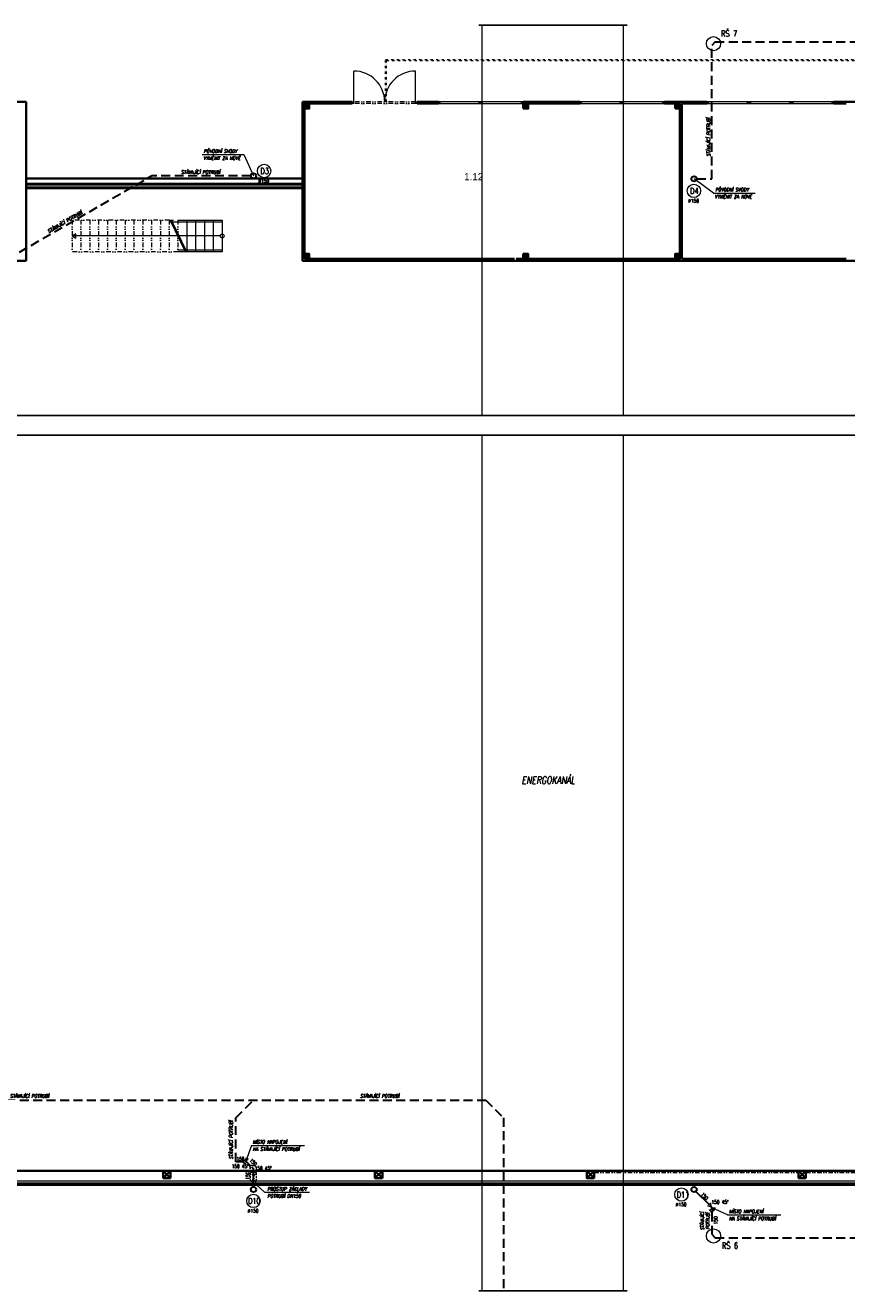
# Model space of a CAD drawing. Header units: millimetres. Extents: x -485339 to 286898, y -1189934 to 1602269.
# Tile 225 of 230: x -237748 to -214480, y 1564998 to 1600853. Entities that reach past the tile are written whole.
import ezdxf
from ezdxf.enums import TextEntityAlignment as Align

# ---------------------------------------------------------------- set-up
doc = ezdxf.new("R2010")
doc.units = ezdxf.units.MM
doc.header["$LTSCALE"] = 10
for name, pattern in [('DĚLICÍ2', [15.875, 6.35, -3.175, 0, -3.175, 0, -3.175]), ('ČÁRKOVANÁ', [19.05, 12.7, -6.35]), ('ČÁRKOVANÁ2', [9.525, 6.35, -3.175])]:
    doc.linetypes.add(name, pattern=pattern)
doc.layers.add('CKSLABA', color=7, linetype='Continuous')
doc.layers.add('Z-p_kanalizace_spl-popis', color=7, linetype='Continuous')
for name, color, linetype, lineweight in [('KÓTY_L', 7, 'Continuous', 15), ('N_čáry_obrys', 10, 'Continuous', 35), ('N_čáry_obv.plášt', 212, 'Continuous', 18), ('N_čáry_obv.plášt_obrys', 212, 'Continuous', 35), ('Popis4', 1, 'Continuous', 40), ('POPISY_L', 7, 'Continuous', 15), ('SCHODY_L', 7, 'Continuous', 15), ('St__otvory_dveře', 40, 'Continuous', 18), ('St_otvory_okna', 40, 'Continuous', 18), ('St_plocha_místnosti', 250, 'Continuous', 18), ('St_sloupy_konstrukce haly', 5, 'Continuous', 35), ('St_sloupy_opláštění_půdorys', 25, 'Continuous', 35), ('St_čáry_nad', 250, 'DĚLICÍ2', 18), ('St_čáry_obrys', 5, 'Continuous', 35), ('St_čáry_plné', 250, 'Continuous', 18), ('Z-p_kanalizace_dest', 70, 'Continuous', 30)]:
    doc.layers.add(name, color=color, linetype=linetype, lineweight=lineweight)
doc.styles.add('Andy', font='arial.ttf')
doc.styles.add('SIMPLEX', font='simplex.shx', dxfattribs={"width": 0.8})
doc.styles.get("Standard").update_dxf_attribs({"font": 'simplex.shx', "width": 0.8})
doc.linetypes.add('IZOLACE', pattern='A,0.0001,-0.1,[134,ltypeshp.shx,S=0.1,R=0,X=-0.1,Y=0],-0.2,[134,ltypeshp.shx,S=0.1,R=180,X=0.1,Y=0],-0.1', length=0.4001)
doc.linetypes.add('PRERUSENI', pattern='A,60,[100,CADKON.SHX,S=2.5,R=0,X=0,Y=0],-10', length=70)
doc.linetypes.add('ZIGZAG', pattern='A,0.00254,-5.08,[131,ltypeshp.shx,S=5.08,R=0,X=-5.08,Y=0],-10.16,[131,ltypeshp.shx,S=5.08,R=180,X=5.08,Y=0],-5.08', length=20.32254)

msp = doc.modelspace()

# ---------------------------------------------------------------- linework, layer by layer
at = {"color": 255, "linetype": 'ByBlock', "lineweight": 25}
for p, q in [((-231593.7, 1568648.1), (-231514.4, 1568708.9)), ((-231498.7, 1568665.6), (-231495, 1568765.5)), ((-231498.7, 1568665.6), (-231438.3, 1568745.3)), ((-231593.7, 1568648.1), (-231514.4, 1568587.2)), ((-231288.3, 1568540), (-231387.5, 1568553)), ((-231374.4, 1568453.9), (-231387.5, 1568553)), ((-231282.7, 1568417.2), (-231343.6, 1568337.8)), ((-231282.7, 1568417.2), (-231221.8, 1568337.9)), ((-218324.8, 1567386.8), (-218423.9, 1567399.9)), ((-218363.7, 1567296), (-218302.8, 1567216.7)), ((-218324.8, 1567386.8), (-218337.8, 1567486)), ((-218241.9, 1567296), (-218302.8, 1567216.7)), ((-218291.1, 1567348.2), (-218191.9, 1567335.1)), ((-218291.1, 1567348.2), (-218217.4, 1567280.6))]:
    msp.add_line(p, q, dxfattribs=at)
at = {"layer": 'CKSLABA', "color": 3, "linetype": 'PRERUSENI'}
for p, q in [((-220702.8, 1600853.2), (-224902.8, 1600853.2)), ((-220702.8, 1564998.2), (-224902.8, 1564998.2))]:
    msp.add_line(p, q, dxfattribs=at)
at = {"layer": 'CKSLABA', "color": 3, "linetype": 'PRERUSENI', "ltscale": 5}
for p, q in [((-170544.2, 1589795.3), (-281412.7, 1589795.3)), ((-170544.2, 1589240.8), (-281412.7, 1589240.8))]:
    msp.add_line(p, q, dxfattribs=at)
at = {"layer": 'KÓTY_L', "color": 0, "linetype": 'ByBlock', "lineweight": 15}
for p, q in [((-232738.7, 1597191.3), (-231559.6, 1597191.3)), ((-231559.6, 1597191.3), (-231282.7, 1596588.5)), ((-218249.1, 1596101), (-218802.8, 1596503.5)), ((-218249.1, 1596101), (-217070, 1596101)), ((-231338.7, 1569113.8), (-231498.7, 1568665.6)), ((-231338.7, 1569113.8), (-229838.7, 1569113.8)), ((-230968.7, 1567785.5), (-231198.6, 1567998.2)), ((-230968.7, 1567785.5), (-229694.4, 1567785.5)), ((-217855.6, 1567144.9), (-218291.1, 1567348.2)), ((-217855.6, 1567144.9), (-216344.4, 1567144.9))]:
    msp.add_line(p, q, dxfattribs=at)
at = {"layer": 'KÓTY_L', "color": 0, "linetype": 'ByBlock'}
for centre in [(-218252.8, 1600333.2), (-218252.8, 1566548.2)]:
    msp.add_circle(centre, 200, dxfattribs=at)
at = {"layer": 'KÓTY_L', "color": 0, "linetype": 'ByBlock', "lineweight": 15}
for centre in [(-230982.6, 1596725.1), (-218807.3, 1596162.3), (-231284.6, 1567541.3), (-219160.3, 1567721.5)]:
    msp.add_circle(centre, 189.8, dxfattribs=at)
at = {"layer": 'N_čáry_obrys', "color": 250, "ltscale": 2}
msp.add_lwpolyline([(-206462.7, 1567998.2), (-276112.7, 1567998.2)], dxfattribs=at)
at = {"layer": 'N_čáry_obv.plášt', "color": 250, "linetype": 'IZOLACE', "ltscale": 10}
msp.add_line((-206412.7, 1568048.2), (-276462.7, 1568048.2), dxfattribs=at)
at = {"layer": 'N_čáry_obv.plášt', "color": 250, "linetype": 'ZIGZAG'}
msp.add_lwpolyline([(-237722.7, 1596303.2), (-229892.7, 1596303.2)], dxfattribs=at)
at = {"layer": 'N_čáry_obv.plášt_obrys', "color": 250}
for points in [[(-237722.7, 1596363.2), (-229892.7, 1596363.2)], [(-237722.7, 1596243.2), (-229892.7, 1596243.2)]]:
    msp.add_lwpolyline(points, dxfattribs=at)
at = {"layer": 'POPISY_L', "color": 0, "lineweight": 15}
for p, q in [((-224802.8, 1589795.3), (-224802.8, 1600853.2)), ((-220802.8, 1589795.3), (-220802.8, 1600853.2)), ((-224802.8, 1564998.2), (-224802.8, 1589240.8)), ((-220802.8, 1564998.2), (-220802.8, 1589240.8))]:
    msp.add_line(p, q, dxfattribs=at)
at = {"layer": 'SCHODY_L', "color": 0, "linetype": 'ČÁRKOVANÁ2', "lineweight": 15}
for p, q in [((-231366.8, 1568398.2), (-231198.6, 1567998.2)), ((-231366.8, 1567998.2), (-231366.8, 1568398.2)), ((-231366.8, 1567998.2), (-231198.6, 1568398.2)), ((-231198.6, 1567998.2), (-231198.6, 1568398.2))]:
    msp.add_line(p, q, dxfattribs=at)
at = {"layer": 'St__otvory_dveře', "color": 250, "ltscale": 2}
for points in [[(-228442.7, 1598683.2), (-228442.7, 1599558.2)], [(-226692.7, 1598683.2), (-226692.7, 1599558.2)]]:
    msp.add_lwpolyline(points, dxfattribs=at)
for points in [[(-228492.7, 1598683.2), (-228442.7, 1598683.2), (-228442.7, 1598633.2), (-228492.7, 1598633.2)], [(-226692.7, 1598683.2), (-226642.7, 1598683.2), (-226642.7, 1598633.2), (-226692.7, 1598633.2)]]:
    msp.add_lwpolyline(points, close=True, dxfattribs=at)
at = {"layer": 'St__otvory_dveře', "color": 250, "linetype": 'DĚLICÍ2', "ltscale": 2}
for points in [[(-226692.7, 1598683.2), (-228442.7, 1598683.2)], [(-226692.7, 1598633.2), (-228442.7, 1598633.2)]]:
    msp.add_lwpolyline(points, dxfattribs=at)
at = {"layer": 'St__otvory_dveře', "color": 250, "ltscale": 2}
for centre, start, end in [((-228442.7, 1598683.2), 0, 90), ((-226692.7, 1598683.2), 90, 180)]:
    msp.add_arc(centre, 875, start, end, dxfattribs=at)
at = {"layer": 'St_otvory_okna', "color": 250, "ltscale": 2}
for points in [[(-226042.7, 1598633.2), (-224842.7, 1598633.2), (-224842.7, 1598683.2), (-226042.7, 1598683.2)], [(-226042.7, 1598633.2), (-225992.7, 1598633.2), (-225992.7, 1598683.2), (-226042.7, 1598683.2)], [(-224842.7, 1598633.2), (-224892.7, 1598633.2), (-224892.7, 1598683.2), (-224842.7, 1598683.2)], [(-224842.7, 1598633.2), (-223642.7, 1598633.2), (-223642.7, 1598683.2), (-224842.7, 1598683.2)], [(-224842.7, 1598633.2), (-224792.7, 1598633.2), (-224792.7, 1598683.2), (-224842.7, 1598683.2)], [(-223642.7, 1598633.2), (-223692.7, 1598633.2), (-223692.7, 1598683.2), (-223642.7, 1598683.2)], [(-222042.7, 1598633.2), (-220842.7, 1598633.2), (-220842.7, 1598683.2), (-222042.7, 1598683.2)], [(-222042.7, 1598633.2), (-221992.7, 1598633.2), (-221992.7, 1598683.2), (-222042.7, 1598683.2)], [(-220842.7, 1598633.2), (-220892.7, 1598633.2), (-220892.7, 1598683.2), (-220842.7, 1598683.2)], [(-220842.7, 1598633.2), (-219642.7, 1598633.2), (-219642.7, 1598683.2), (-220842.7, 1598683.2)], [(-220842.7, 1598633.2), (-220792.7, 1598633.2), (-220792.7, 1598683.2), (-220842.7, 1598683.2)], [(-219642.7, 1598633.2), (-219692.7, 1598633.2), (-219692.7, 1598683.2), (-219642.7, 1598683.2)], [(-218442.7, 1598633.2), (-217242.7, 1598633.2), (-217242.7, 1598683.2), (-218442.7, 1598683.2)], [(-218442.7, 1598633.2), (-218392.7, 1598633.2), (-218392.7, 1598683.2), (-218442.7, 1598683.2)], [(-217242.7, 1598633.2), (-217292.7, 1598633.2), (-217292.7, 1598683.2), (-217242.7, 1598683.2)], [(-217242.7, 1598633.2), (-216042.7, 1598633.2), (-216042.7, 1598683.2), (-217242.7, 1598683.2)], [(-217242.7, 1598633.2), (-217192.7, 1598633.2), (-217192.7, 1598683.2), (-217242.7, 1598683.2)], [(-216042.7, 1598633.2), (-216092.7, 1598633.2), (-216092.7, 1598683.2), (-216042.7, 1598683.2)], [(-216042.7, 1598633.2), (-214842.7, 1598633.2), (-214842.7, 1598683.2), (-216042.7, 1598683.2)], [(-216042.7, 1598633.2), (-215992.7, 1598633.2), (-215992.7, 1598683.2), (-216042.7, 1598683.2)], [(-214842.7, 1598633.2), (-214892.7, 1598633.2), (-214892.7, 1598683.2), (-214842.7, 1598683.2)]]:
    msp.add_lwpolyline(points, close=True, dxfattribs=at)
at = {"layer": 'St_sloupy_konstrukce haly', "color": 250, "ltscale": 2}
msp.add_lwpolyline([(-276112.7, 1568398.2), (-206362.7, 1568398.2)], dxfattribs=at)
at = {"layer": 'St_sloupy_opláštění_půdorys', "color": 250, "ltscale": 2}
for points in [[(-229842.7, 1598493.2), (-229702.7, 1598493.2), (-229702.7, 1598633.2), (-229842.7, 1598633.2)], [(-223642.7, 1598493.2), (-223502.7, 1598493.2), (-223502.7, 1598633.2), (-223642.7, 1598633.2)], [(-219342.7, 1598493.2), (-219202.7, 1598493.2), (-219202.7, 1598633.2), (-219342.7, 1598633.2)], [(-229842.7, 1594233.2), (-229702.7, 1594233.2), (-229702.7, 1594373.2), (-229842.7, 1594373.2)], [(-223642.7, 1594233.2), (-223502.7, 1594233.2), (-223502.7, 1594373.2), (-223642.7, 1594373.2)], [(-219342.7, 1594233.2), (-219202.7, 1594233.2), (-219202.7, 1594373.2), (-219342.7, 1594373.2)], [(-233632.7, 1568188.2), (-233632.7, 1568398.2), (-233842.7, 1568398.2), (-233842.7, 1568188.2)], [(-227632.7, 1568188.2), (-227632.7, 1568398.2), (-227842.7, 1568398.2), (-227842.7, 1568188.2)], [(-221632.7, 1568188.2), (-221632.7, 1568398.2), (-221842.7, 1568398.2), (-221842.7, 1568188.2)], [(-215632.7, 1568188.2), (-215632.7, 1568398.2), (-215842.7, 1568398.2), (-215842.7, 1568188.2)]]:
    msp.add_lwpolyline(points, close=True, dxfattribs=at)
for points in [[(-229842.7, 1598633.2), (-229702.7, 1598493.2)], [(-229702.7, 1598633.2), (-229842.7, 1598493.2)], [(-223642.7, 1598633.2), (-223502.7, 1598493.2)], [(-223502.7, 1598633.2), (-223642.7, 1598493.2)], [(-219342.7, 1598633.2), (-219202.7, 1598493.2)], [(-219202.7, 1598633.2), (-219342.7, 1598493.2)], [(-229842.7, 1594373.2), (-229702.7, 1594233.2)], [(-229702.7, 1594373.2), (-229842.7, 1594233.2)], [(-223642.7, 1594373.2), (-223502.7, 1594233.2)], [(-223502.7, 1594373.2), (-223642.7, 1594233.2)], [(-219342.7, 1594373.2), (-219202.7, 1594233.2)], [(-219202.7, 1594373.2), (-219342.7, 1594233.2)], [(-233842.7, 1568188.2), (-233632.7, 1568398.2)], [(-233842.7, 1568398.2), (-233632.7, 1568188.2)], [(-227842.7, 1568188.2), (-227632.7, 1568398.2)], [(-227842.7, 1568398.2), (-227632.7, 1568188.2)], [(-221842.7, 1568188.2), (-221632.7, 1568398.2)], [(-221842.7, 1568398.2), (-221632.7, 1568188.2)], [(-215842.7, 1568188.2), (-215632.7, 1568398.2)], [(-215842.7, 1568398.2), (-215632.7, 1568188.2)]]:
    msp.add_lwpolyline(points, dxfattribs=at)
at = {"layer": 'St_čáry_nad', "color": 250}
for points in [[(-227542.7, 1598683.2), (-227542.7, 1599883.2), (-208192.7, 1599883.2), (-207292.7, 1599883.2), (-207292.7, 1595483.2)], [(-227512.7, 1598683.2), (-227512.7, 1599853.2), (-208192.7, 1599853.2), (-207322.7, 1599853.2), (-207322.7, 1595453.2)]]:
    msp.add_lwpolyline(points, dxfattribs=at)
at = {"layer": 'St_čáry_nad', "color": 250, "ltscale": 2}
for points in [[(-233672.7, 1595333.2), (-236422.7, 1595333.2)], [(-236417.5, 1595333.2), (-236417.5, 1594433.2)], [(-236172.7, 1595333.2), (-236172.7, 1594433.2)], [(-235922.7, 1595333.2), (-235922.7, 1594433.2)], [(-235672.7, 1595333.2), (-235672.7, 1594433.2)], [(-235422.7, 1595333.2), (-235422.7, 1594433.2)], [(-235172.7, 1595333.2), (-235172.7, 1594433.2)], [(-234922.7, 1595333.2), (-234922.7, 1594433.2)], [(-234672.7, 1595333.2), (-234672.7, 1594433.2)], [(-234422.7, 1595333.2), (-234422.7, 1594433.2)], [(-234172.7, 1595333.2), (-234172.7, 1594433.2)], [(-233922.7, 1595333.2), (-233922.7, 1594433.2)], [(-233672.7, 1595333.2), (-233672.7, 1594433.2)], [(-233672.7, 1595333.2), (-233422.7, 1595333.2), (-233422.7, 1594433.2)], [(-233422.7, 1594433.2), (-236422.7, 1594433.2)], [(-221632.7, 1568343.2), (-215842.7, 1568343.2)], [(-215632.7, 1568343.2), (-209842.7, 1568343.2)]]:
    msp.add_lwpolyline(points, dxfattribs=at)
at = {"layer": 'St_čáry_obrys', "color": 250}
for p, q in [((-237722.7, 1594183.2), (-237723.1, 1596508.6)), ((-237723.1, 1596508.6), (-229892.7, 1596508.6)), ((-229892.7, 1596508.6), (-229892.7, 1594183.2)), ((-258822.7, 1594183.2), (-237722.7, 1594183.2)), ((-229892.7, 1594183.2), (-208192.7, 1594183.2))]:
    msp.add_line(p, q, dxfattribs=at)
at = {"layer": 'St_čáry_obrys', "color": 250, "ltscale": 2}
for points in [[(-258822.7, 1598683.2), (-237722.7, 1598683.2)], [(-237722.7, 1598683.2), (-237722.7, 1594183.2)], [(-238672.7, 1594183.2), (-237722.7, 1594183.2)]]:
    msp.add_lwpolyline(points, dxfattribs=at)
at = {"layer": 'St_čáry_obrys', "color": 250}
for points in [[(-229892.7, 1594183.2), (-229892.7, 1598683.2)], [(-229892.7, 1598683.2), (-229713.8, 1598683.2), (-228492.7, 1598683.2)], [(-229842.7, 1594233.2), (-229842.7, 1598633.2)], [(-229842.7, 1598633.2), (-229713.8, 1598633.2), (-228492.7, 1598633.2)], [(-228492.7, 1598633.2), (-228492.7, 1598683.2)], [(-226642.7, 1598633.2), (-226642.7, 1598683.2)], [(-226042.7, 1598683.2), (-226642.7, 1598683.2)], [(-226642.7, 1598633.2), (-226042.7, 1598633.2)], [(-226042.7, 1598633.2), (-226042.7, 1598683.2)], [(-223642.7, 1598633.2), (-223642.7, 1598683.2)], [(-223642.7, 1598683.2), (-222042.7, 1598683.2)], [(-222042.7, 1598633.2), (-223642.7, 1598633.2)], [(-222042.7, 1598633.2), (-222042.7, 1598683.2)], [(-219642.7, 1598633.2), (-219642.7, 1598683.2)], [(-219642.7, 1598683.2), (-218442.7, 1598683.2)], [(-219642.7, 1598633.2), (-219202.7, 1598633.2)], [(-219202.7, 1598633.2), (-219202.7, 1594233.2)], [(-219152.7, 1598633.2), (-218442.7, 1598633.2)], [(-219152.7, 1598633.2), (-219152.7, 1594233.2)], [(-218442.7, 1598633.2), (-218442.7, 1598683.2)], [(-214842.7, 1598633.2), (-214842.7, 1598683.2)], [(-214842.7, 1598683.2), (-214242.7, 1598683.2)], [(-214842.7, 1598633.2), (-214492.7, 1598633.2)], [(-229892.7, 1594183.2), (-208192.7, 1594183.2)], [(-229842.7, 1594233.2), (-223892.7, 1594233.2)], [(-223842.7, 1594233.2), (-219202.7, 1594233.2)], [(-219152.7, 1594233.2), (-214492.7, 1594233.2)]]:
    msp.add_lwpolyline(points, dxfattribs=at)
at = {"layer": 'St_čáry_plné', "color": 250, "ltscale": 2}
for points in [[(-233672.7, 1595283.2), (-232172.7, 1595283.2)], [(-233206.1, 1594433.2), (-233641.4, 1595333.2)], [(-233172.7, 1594433.2), (-233608.1, 1595333.2)], [(-233422.7, 1595333.2), (-233172.7, 1595333.2), (-233172.7, 1594433.2), (-233422.7, 1594433.2)], [(-233172.7, 1595333.2), (-232922.7, 1595333.2), (-232922.7, 1594433.2), (-233172.7, 1594433.2)], [(-232922.7, 1595333.2), (-232672.7, 1595333.2), (-232672.7, 1594433.2), (-232922.7, 1594433.2)], [(-232672.7, 1595333.2), (-232422.7, 1595333.2), (-232422.7, 1594433.2), (-232672.7, 1594433.2)], [(-232422.7, 1595333.2), (-232172.7, 1595333.2), (-232172.7, 1594433.2), (-232672.7, 1594433.2)], [(-232227.3, 1594883.2), (-236422.7, 1594883.2)], [(-232172.7, 1594483.2), (-233422.7, 1594483.2)], [(-206362.7, 1568098.2), (-276112.7, 1568098.2)]]:
    msp.add_lwpolyline(points, dxfattribs=at)
msp.add_lwpolyline([(-236422.7, 1594883.2), (-236321.3, 1594824.6), (-236321.3, 1594941.7)], close=True, dxfattribs=at)
msp.add_circle((-232172.7, 1594883.2), 54.6, dxfattribs=at)
at = {"layer": 'Z-p_kanalizace_dest', "linetype": 'ČÁRKOVANÁ', "ltscale": 2}
for p, q in [((-218302.8, 1596503.5), (-218302.8, 1600283.2)), ((-218202.8, 1600383.2), (-175744.2, 1600383.2)), ((-240553.6, 1592903.2), (-234171.9, 1596587.7)), ((-231357.7, 1596586.9), (-234171.9, 1596587.7)), ((-218727.8, 1596503.5), (-218302.8, 1596503.5)), ((-218302.8, 1567216.7), (-218302.8, 1566598.2))]:
    msp.add_line(p, q, dxfattribs=at)
at = {"layer": 'Z-p_kanalizace_dest'}
for p, q in [((-231502.7, 1568648.2), (-231532.7, 1568648.2)), ((-231387.5, 1568553), (-231466.6, 1568633.3)), ((-231345, 1568510.6), (-231297.6, 1568463.2)), ((-231282.7, 1568427.2), (-231282.7, 1568417.2)), ((-231282.6, 1567939), (-231282.7, 1568357.2)), ((-218749.3, 1567811.4), (-218367.2, 1567429.2)), ((-218317.7, 1567379.7), (-218324.8, 1567386.8)), ((-218302.8, 1567276.7), (-218302.8, 1567343.7))]:
    msp.add_line(p, q, dxfattribs=at)
at = {"layer": 'Z-p_kanalizace_dest', "linetype": 'ČÁRKOVANÁ', "ltscale": 2}
for points in [[(-218202.8, 1600383.2), (-218302.8, 1600283.2)], [(-271052.8, 1570398.2), (-224702.8, 1570398.2)], [(-231782.7, 1569898.2), (-231282.7, 1570398.2)], [(-224702.8, 1570398.2), (-224202.8, 1569898.2)], [(-231782.7, 1568648.2), (-231782.7, 1569898.2)], [(-224202.8, 1569898.2), (-224202.8, 1564998.2)], [(-231593.6, 1568648.2), (-231782.7, 1568648.2)], [(-218302.8, 1566598.2), (-218202.8, 1566498.2)], [(-218202.8, 1566498.2), (-197429.3, 1566498.2)]]:
    msp.add_lwpolyline(points, dxfattribs=at)
at = {"layer": 'Z-p_kanalizace_dest'}
for centre in [(-231282.7, 1596588.5), (-218802.8, 1596503.5), (-231282.7, 1567864), (-218802.8, 1567864)]:
    msp.add_circle(centre, 75, dxfattribs=at)
for centre, start, end in [((-231502.7, 1568597.2), 45.00844, 90.01414), ((-231333.7, 1568427.2), 359.98586, 44.99156), ((-218353.7, 1567343.7), 359.9963, 45.00199)]:
    msp.add_arc(centre, 51, start, end, dxfattribs=at)

# ---------------------------------------------------------------- texts
at = {"layer": 'Popis4', "color": 1, "lineweight": 30, "width": 0.8}
for s, height, p in [('RŠ 7', 175, (-218040.7, 1600533.3)), ('D3 ', 175, (-231093.7, 1596636.8)), ('D4', 175, (-218918.4, 1596074)), ('D10', 166.25, (-231436.1, 1567457.4)), ('D11', 175, (-219300, 1567633.2)), ('RŠ 6', 175, (-218016.6, 1566184.7))]:
    msp.add_text(s, height=height, dxfattribs=at).set_placement(p)
at = {"layer": 'POPISY_L', "color": 0, "lineweight": 15, "style": 'SIMPLEX', "oblique": 10, "width": 0.8}
for s, height, rotation, p in [('STÁVAJÍCÍ POTRUBÍ', 100, 90, (-218345.8, 1597133.4)), ('STÁVAJÍCÍ POTRUBÍ', 100, 30.14139, (-237083.1, 1594959.7)), ('STÁVAJÍCÍ POTRUBÍ', 100, 90, (-231871.5, 1568722.5)), ('STÁVAJÍCÍ ', 95, 90, (-218522.4, 1566716.7)), ('POTRUBÍ', 95, 90, (-218368.7, 1566739.1))]:
    msp.add_text(s, height=height, rotation=rotation, dxfattribs=at).set_placement(p)
for s, height, p in [('PŮVODNÍ SVODY', 100, (-232694.6, 1597237.1)), ('VYMĚNIT ZA NOVÉ', 100, (-232707.4, 1597037.1)), ('STÁVAJÍCÍ POTRUBÍ', 100, (-233336.2, 1596642.2)), ('PŮVODNÍ SVODY', 100, (-218205, 1596146.8)), ('VYMĚNIT ZA NOVÉ', 100, (-218217.8, 1595946.8)), ('ENERGOKANÁL', 200, (-223688.2, 1579364.4)), ('STÁVAJÍCÍ POTRUBÍ', 100, (-238182.4, 1570466.4)), ('STÁVAJÍCÍ POTRUBÍ', 100, (-228260.3, 1570466.4)), ('MÍSTO NAPOJENÍ', 100, (-231305.8, 1569160.1)), ('NA STÁVAJÍCÍ POTRUBÍ', 100, (-231305.6, 1568960.1)), ('PROSTUP ZÁKLADY', 100, (-230892.1, 1567831.8)), ('POTRUBÍ DN150', 100, (-230891.9, 1567631.8)), ('MÍSTO NAPOJENÍ', 100, (-217811.5, 1567191.3)), ('NA STÁVAJÍCÍ POTRUBÍ', 100, (-217811.3, 1566991.3))]:
    msp.add_text(s, height=height, dxfattribs=at).set_placement(p)
at = {"layer": 'St_plocha_místnosti', "color": 250, "ltscale": 2, "style": 'Andy'}
msp.add_text('1.12', height=200, dxfattribs=at).set_placement((-225317, 1596465.1))
at = {"layer": 'Z-p_kanalizace_spl-popis', "width": 0.8}
for p in [(-230992, 1596393), (-218816.7, 1595830.2), (-231294, 1567209.1), (-219169.7, 1567389.3)]:
    msp.add_text('%%c150', height=100, dxfattribs=at).set_placement(p, align=Align.CENTER)
for rotation, p in [(359.98785, (-231625.3, 1568682.6)), (315.01215, (-231302.8, 1568581.3)), (90, (-231399.1, 1568291.5)), (315, (-218519.4, 1567616.8)), (90, (-218143.2, 1567020.1))]:
    msp.add_text('150 ', height=100, rotation=rotation, dxfattribs=at).set_placement(p, align=Align.CENTER)
for p in [(-231904.7, 1568474), (-231253.6, 1568418.4)]:
    msp.add_text('150 45°', height=100, rotation=0.01215, dxfattribs=at).set_placement(p)
msp.add_text('150 45°', height=100, dxfattribs=at).set_placement((-218311.4, 1567459.2))

doc.saveas('drawing.dxf')
